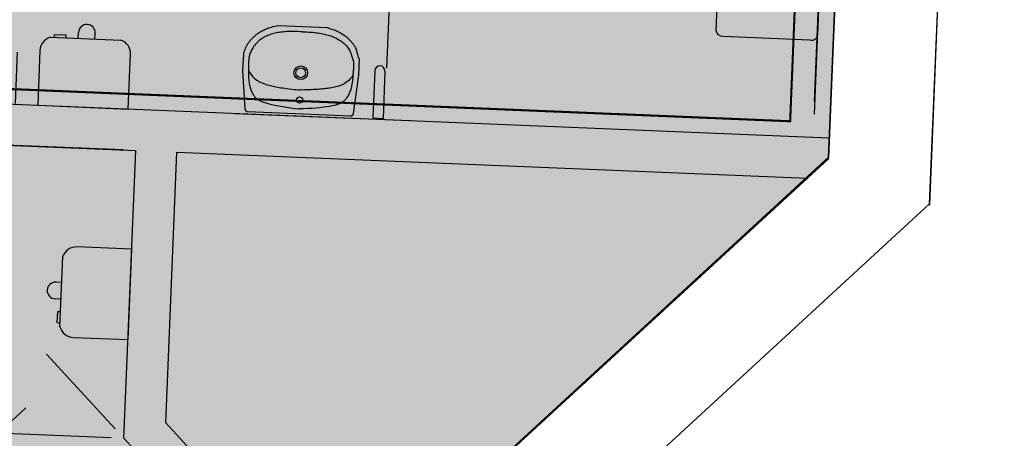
# Model space of a CAD drawing. Header units: millimetres. Extents: x 941089 to 2922714, y 799810 to 1997150.
# Tile 58 of 99: x 982750 to 985142, y 974364 to 975381. Entities that reach past the tile are written whole.
import ezdxf
from ezdxf.enums import TextEntityAlignment as Align

# ---------------------------------------------------------------- set-up
doc = ezdxf.new("R2010")
doc.units = ezdxf.units.MM
doc.header["$LTSCALE"] = 10
doc.header["$PDMODE"] = 3
doc.header["$PDSIZE"] = 5
doc.linetypes.add('DASHDOT', pattern=[1, 0.5, -0.25, 0, -0.25])
doc.linetypes.add('FO-00$0$OS MAP$0$SITE$0$PECK', pattern=[0.2, 0.1, -0.1])
doc.layers.get('DEFPOINTS').update_dxf_attribs({"color": 21})
for name, color, linetype in [('FO-00$0$25', 21, 'Continuous'), ('FO-00$0$AREA GROSS', 21, 'Continuous'), ('FO-00$0$DIM FIT OUT', 21, 'Continuous'), ('FO-00$0$FITTINGS-BATHROOM', 21, 'Continuous'), ('FO-00$0$PL-00$0$FITTINGS-BATHROOM', 21, 'Continuous'), ('FO-00$0$PL-00$0$FITTINGS-MECH', 21, 'Continuous'), ('FO-00$0$PL-00$1$WALL-INTERNAL', 4, 'Continuous'), ('FO-00$0$SYMBOL', 6, 'Continuous'), ('FO-00$0$WALL-INTERNAL', 4, 'Continuous'), ('FO-00$0$WALL-STUD-PARTITIONS', 2, 'Continuous'), ('L - PL-ext-00$0$WALL-INTERNAL', 4, 'Continuous'), ('L-PL-00$0$PL-00$1$WALL-INTERNAL', 4, 'Continuous'), ('L-PL-00$0$WALL-INTERNAL', 4, 'Continuous'), ('REVISION', 1, 'DASHDOT')]:
    doc.layers.add(name, color=color, linetype=linetype)
doc.styles.add('FO-00$0$Standard', font='romans.shx', dxfattribs={"width": 0.6})
doc.styles.add('FO-00$0$SYMBOLS', font='ROMANS.SHX')
doc.dimstyles.new('FO-00$0$ISO-25', dxfattribs={"dimscale": 50, "dimtxt": 3.5, "dimasz": 2.5, "dimexe": 1.25, "dimexo": 0.625, "dimtad": 1, "dimdec": 0, "dimtxsty": 'FO-00$0$Standard', "dimcen": 2.5, "dimclrd": 21, "dimclre": 21, "dimadec": 0, "dimazin": 0, "dimtfac": 1, "dimtdec": 0, "dimtmove": 0, "dimatfit": 3, "dimfxl": 0, "dimarcsym": 0})

# ---------------------------------------------------------------- blocks, each defined once
blk = doc.blocks.new('*D394')
at = {"layer": 'DEFPOINTS', "color": 0}
for p in [(982427.5, 975740.5, 0), (982414.7, 975440.8), (982749.6, 975426.9)]:
    blk.add_point(p, dxfattribs=at)
at = {"layer": 'FO-00$0$DIM FIT OUT', "color": 21, "lineweight": -2}
for p, q in [((982767.1, 975851.5), (982772.3, 975976.4)), ((982458.7, 975739.2), (982824.4, 975724.1)), ((982762, 975726.6), (982749.6, 975426.9)), ((982445.9, 975439.5), (982812, 975424.3)), ((982744.4, 975302), (982739.3, 975177.1))]:
    blk.add_line(p, q, dxfattribs=at)
at = {"layer": 'FO-00$0$DIM FIT OUT', "color": 21}
for points in [[(982746.3, 975852.4), (982787.9, 975850.7), (982762, 975726.6)], [(982723.6, 975302.9), (982765.2, 975301.2), (982749.6, 975426.9)]]:
    blk.add_solid(points, dxfattribs=at)
at = {"layer": 'FO-00$0$DIM FIT OUT', "color": 0, "insert": (982637.1, 975581.7), "char_height": 175, "attachment_point": 5, "rotation": 87.6337, "style": 'FO-00$0$Standard'}
blk.add_mtext('300', dxfattribs=at)
blk = doc.blocks.new('*D404')
at = {"layer": 'DEFPOINTS', "color": 0}
for p in [(982857.5, 974522.5), (983003.6, 974363.8, 0), (981753, 973212.3, 0)]:
    blk.add_point(p, dxfattribs=at)
at = {"layer": 'FO-00$0$DIM FIT OUT', "color": 21, "lineweight": -2}
for p, q in [((982982.4, 974386.8), (982815.2, 974568.4)), ((981698.8, 973455.6), (982765.5, 974437.8)), ((981731.8, 973235.3), (981564.5, 973417))]:
    blk.add_line(p, q, dxfattribs=at)
at = {"layer": 'FO-00$0$DIM FIT OUT', "color": 21}
for points in [[(982751.4, 974453.1), (982779.7, 974422.5), (982857.5, 974522.5)], [(981684.7, 973471), (981712.9, 973440.3), (981606.9, 973371)]]:
    blk.add_solid(points, dxfattribs=at)
at = {"layer": 'FO-00$0$DIM FIT OUT', "color": 0, "insert": (982151.7, 974034.1), "char_height": 175, "attachment_point": 5, "rotation": 42.636, "style": 'FO-00$0$Standard'}
blk.add_mtext('1700', dxfattribs=at)
blk = doc.blocks.new('*D405')
at = {"layer": 'DEFPOINTS', "color": 0}
for p in [(983580, 976780, 0), (983242.6, 975154.5, 0), (983636.3, 975138.2)]:
    blk.add_point(p, dxfattribs=at)
at = {"layer": 'FO-00$0$DIM FIT OUT', "color": 21, "lineweight": -2}
for p, q in [((983611.2, 976778.7), (983766.4, 976772.3)), ((983698.8, 976650), (983641.5, 975263.1)), ((983273.8, 975153.2), (983698.8, 975135.7))]:
    blk.add_line(p, q, dxfattribs=at)
at = {"layer": 'FO-00$0$DIM FIT OUT', "color": 21}
for points in [[(983678, 976650.8), (983719.6, 976649.1), (983704, 976774.9)], [(983620.7, 975264), (983662.3, 975262.3), (983636.3, 975138.2)]]:
    blk.add_solid(points, dxfattribs=at)
at = {"layer": 'FO-00$0$DIM FIT OUT', "color": 0, "insert": (983551.5, 975961.5), "char_height": 175, "attachment_point": 5, "rotation": 87.6337, "style": 'FO-00$0$Standard'}
blk.add_mtext('1638', dxfattribs=at)
blk = doc.blocks.new('*D406')
at = {"layer": 'DEFPOINTS', "color": 0}
for p in [(982684.3, 975077.5), (983032.4, 975063.1, 0), (983003.6, 974363.8, 0)]:
    blk.add_point(p, dxfattribs=at)
at = {"layer": 'FO-00$0$DIM FIT OUT', "color": 21, "lineweight": -2}
for p, q in [((983001.2, 975064.4), (982621.8, 975080)), ((982660.5, 974503.1), (982679.1, 974952.6)), ((982972.4, 974365.1), (982592.9, 974380.7))]:
    blk.add_line(p, q, dxfattribs=at)
at = {"layer": 'FO-00$0$DIM FIT OUT', "color": 21}
for points in [[(982658.3, 974953.4), (982699.9, 974951.7), (982684.3, 975077.5)], [(982639.7, 974503.9), (982681.4, 974502.2), (982655.4, 974378.2)]]:
    blk.add_solid(points, dxfattribs=at)
at = {"layer": 'FO-00$0$DIM FIT OUT', "color": 0, "insert": (982551.2, 974732.7), "char_height": 175, "attachment_point": 5, "rotation": 87.6337, "style": 'FO-00$0$Standard'}
blk.add_mtext('700', dxfattribs=at)
blk = doc.blocks.new('*D407')
at = {"layer": 'DEFPOINTS', "color": 0}
for p in [(982524.5, 975674.8), (982506.7, 975242.5, 0), (984679.7, 975151.5, 0)]:
    blk.add_point(p, dxfattribs=at)
at = {"layer": 'FO-00$0$DIM FIT OUT', "color": 21, "lineweight": -2}
for p, q in [((982508, 975273.8), (982527.1, 975737.3)), ((984572.8, 975590.2), (982649.4, 975669.7)), ((984681, 975182.7), (984700.2, 975647.5))]:
    blk.add_line(p, q, dxfattribs=at)
at = {"layer": 'FO-00$0$DIM FIT OUT', "color": 21}
for points in [[(982648.6, 975648.9), (982650.3, 975690.5), (982524.5, 975674.8)], [(984571.9, 975569.4), (984573.6, 975611), (984697.7, 975585)]]:
    blk.add_solid(points, dxfattribs=at)
at = {"layer": 'FO-00$0$DIM FIT OUT', "color": 0, "insert": (983606.2, 975511.3), "char_height": 175, "attachment_point": 5, "rotation": 177.6337, "style": 'FO-00$0$Standard'}
blk.add_mtext('2175', dxfattribs=at)
blk = doc.blocks.new('FO-00$0$A1189DA')
at = {"color": 0}
blk.add_lwpolyline([(110.04576, -133.252058), (110.04576, 0.081276), (-109.95424, 0.081276), (-109.95424, -133.252058, 0.32737), (-85.509795, -166.585391, 0.153846)], format="xyb", dxfattribs=at)
for points in [[(85.601316, -166.585391), (-85.509795, -166.585391)], [(-22.289854, -166.585391), (-22.289854, -180.840134)], [(18.367509, -166.585391), (18.367509, -180.840134)], [(76.624231, -166.585391), (76.624231, -173.504056), (48.54196, -173.504056), (48.54196, -166.585391)]]:
    blk.add_lwpolyline(points, dxfattribs=at)
for centre, radius, start, end in [((75.096265, -133.252058), 34.949495, 287.492325, 0), ((-1.961173, -180.840061), 20.328682, 180, 359.999793)]:
    blk.add_arc(centre, radius, start, end, dxfattribs=at)
blk = doc.blocks.new('FO-00$0$sym5')
for p, q in [((0, 15), (-10, 15)), ((-10, 15), (0, 12)), ((0, 15), (0, 0))]:
    blk.add_line(p, q)
at = {"linetype": 'Continuous', "style": 'FO-00$0$SYMBOLS', "flags": 1}
blk.add_attdef('DT-RV0', (-3.89, 13.897), '', height=0.5, dxfattribs=at)
at = {"color": 2, "style": 'FO-00$0$Standard', "width": 0.65}
blk.add_attdef('SYM5', text='', height=2.5, rotation=90, dxfattribs=at).set_placement((3.09, 7.372), align=Align.MIDDLE)
at = {"color": 7, "style": 'FO-00$0$Standard', "width": 0.65}
blk.add_attdef('SYM5', text='', height=4.51, dxfattribs=at).set_placement((-6.223, 6.602), align=Align.MIDDLE)
blk = doc.blocks.new('L-PL-00')
at = {"layer": 'L-PL-00$0$PL-00$1$WALL-INTERNAL'}
for p, q in [((984960.6, 974930.2, 0), (985050.2, 977112.2)), ((984715, 975043.9, 0), (984724.4, 975273.5, 0))]:
    blk.add_line(p, q, dxfattribs=at)
at = {"layer": 'L-PL-00$0$WALL-INTERNAL'}
for p, q in [((984960.3, 974933.3, 0), (985050.2, 977115.3)), ((984960.6, 974930.2, 0), (985050.2, 977112.2)), ((984960.6, 974930.2, 0), (985050.2, 977112.2)), ((984714.7, 975047.1, 0), (984724.1, 975273.5, 0)), ((984715, 975043.9, 0), (984724.4, 975273.5, 0)), ((984715, 975043.9, 0), (984724.4, 975273.5, 0)), ((981578.6, 972159.6, 0), (984714.7, 975047.1, 0)), ((981671.7, 971905.6, 0), (984960.3, 974933.3, 0))]:
    blk.add_line(p, q, dxfattribs=at)
blk = doc.blocks.new('L - PL-ext-00')
at = {"layer": 'L - PL-ext-00$0$WALL-INTERNAL'}
for p, q in [((984714.7, 975047.1, 0), (984800.4, 977125.6)), ((984960.3, 974933.3, 0), (985050.2, 977115.3)), ((981578.6, 972159.6, 0), (984714.7, 975047.1, 0)), ((981671.7, 971905.6, 0), (984960.3, 974933.3, 0))]:
    blk.add_line(p, q, dxfattribs=at)
blk = doc.blocks.new('FO-00')
at = {"layer": 'FO-00$0$25'}
blk.add_hatch(color=254, dxfattribs=at).paths.add_polyline_path([(962106.9, 976297.2), (962063.7, 975252.9), (956064.8, 975500.9), (956819.2, 993755.4), (957034, 993746.5), (957074.1, 994715.7), (957029.1, 994717.6), (957254.7, 1000176.3), (961815.3, 999987.8), (961813.4, 999942.9), (962465.1, 999916), (962451.1, 999578.5), (962850.8, 999561.9), (962867.3, 999961.6), (962785.1, 999965), (962791.5, 1000117.6), (969658.5, 999833.8), (969650.2, 999634), (973094.2, 999491.9), (973087, 999317.8), (974330.1, 999266.5), (974344.7, 999639.8), (980603.5, 999381.4), (980588, 999007.9), (981801.1, 998957.8), (981787.3, 998623.7), (982186.9, 998607.2), (982215.9, 999304.8), (988737.4, 999035.2), (988737.4, 999035.2), (988964.3, 999024.2), (988817.7, 995529), (988645, 991316.4), (994995.8, 991065.9), (995186.1, 991058), (994995.8, 991065.9), (994970.9, 990466.4), (995161.3, 990458.5), (994864, 983264.6), (994673.8, 983272.5), (994648.9, 982673), (994839.2, 982665.1), (994537.8, 975370.1), (994353, 975377.8), (994336.4, 974978.1), (994521.2, 974970.4), (994466.7, 973651.6), (994631.5, 973645.2), (994522.9, 970907.8), (989272.4, 971124.4), (989710.8, 981776), (985249.6, 981960.4), (985342.2, 984209.1), (981645.3, 984361.3), (981527.5, 981498.7), (981439.7, 979366.4), (981353.4, 977267.7), (984800.4, 977125.6), (984714.7, 975047.1), (981578.6, 972159.6), (969604.9, 972654.5), (969742.4, 975981.5)])
at = {"layer": 'FO-00$0$AREA GROSS', "color": 3}
blk.add_lwpolyline([(985342.2, 984209.1), (981645.3, 984361.3), (981527.5, 981498.7), (981439.7, 979366.4), (981353.4, 977267.7), (984800.4, 977125.6), (984714.6, 975045.1), (981578.6, 972159.6), (969604.9, 972654.5), (969742.4, 975981.5), (962106.9, 976297.2)], dxfattribs=at)
at = {"layer": 'FO-00$0$DIM FIT OUT'}
for p, q in [((983132.3, 975059, 0), (984663.9, 974995.9)), ((984714, 975041.9, 0), (982442.6, 972956, 0))]:
    blk.add_line(p, q, dxfattribs=at)
at = {"layer": 'FO-00$0$PL-00$0$FITTINGS-BATHROOM', "color": 21}
for p, q in [((983352.3, 975359.6, 0), (983350.5, 975358.8, 0)), ((983354.5, 975360.3, 0), (983352.3, 975359.6, 0)), ((983357.2, 975361.2, 0), (983354.5, 975360.3, 0)), ((983360.7, 975362.2, 0), (983357.2, 975361.2, 0)), ((983365.1, 975363.3, 0), (983360.7, 975362.2, 0)), ((983370.4, 975364.5, 0), (983365.1, 975363.3, 0)), ((983376.9, 975365.9, 0), (983370.4, 975364.5, 0)), ((983498, 975360.9, 0), (983376.9, 975365.9, 0)), ((983504.4, 975359, 0), (983498, 975360.9, 0)), ((983315.2, 975335.7, 0), (983314.1, 975334.7, 0)), ((983316.2, 975336.7, 0), (983315.2, 975335.7, 0)), ((983317.2, 975337.6, 0), (983316.2, 975336.7, 0)), ((983318.2, 975338.6, 0), (983317.2, 975337.6, 0)), ((983319.2, 975339.5, 0), (983318.2, 975338.6, 0)), ((983320.2, 975340.4, 0), (983319.2, 975339.5, 0)), ((983321.1, 975341.3, 0), (983320.2, 975340.4, 0)), ((983322.1, 975342.1, 0), (983321.1, 975341.3, 0)), ((983323.1, 975343, 0), (983322.1, 975342.1, 0)), ((983324, 975343.8, 0), (983323.1, 975343, 0)), ((983324.9, 975344.6, 0), (983324, 975343.8, 0)), ((983325.9, 975345.3, 0), (983324.9, 975344.6, 0)), ((983326.8, 975346, 0), (983325.9, 975345.3, 0)), ((983327.7, 975346.7, 0), (983326.8, 975346, 0)), ((983328.6, 975347.3, 0), (983327.7, 975346.7, 0)), ((983329.5, 975347.9, 0), (983328.6, 975347.3, 0)), ((983330.3, 975348.4, 0), (983329.5, 975347.9, 0)), ((983331.2, 975349, 0), (983330.3, 975348.4, 0)), ((983332, 975349.4, 0), (983331.2, 975349, 0)), ((983332.9, 975349.9, 0), (983332, 975349.4, 0)), ((983333.7, 975350.4, 0), (983332.9, 975349.9, 0)), ((983334.5, 975350.8, 0), (983333.7, 975350.4, 0)), ((983335.3, 975351.3, 0), (983334.5, 975350.8, 0)), ((983336, 975351.7, 0), (983335.3, 975351.3, 0)), ((983336.8, 975352.2, 0), (983336, 975351.7, 0)), ((983339.2, 975335.5, 0), (983336.7, 975333.8, 0)), ((983337.6, 975352.6, 0), (983336.8, 975352.2, 0)), ((983338.4, 975353.1, 0), (983337.6, 975352.6, 0)), ((983339.3, 975353.5, 0), (983338.4, 975353.1, 0)), ((983341.7, 975337, 0), (983339.2, 975335.5, 0)), ((983340.1, 975354, 0), (983339.3, 975353.5, 0)), ((983341, 975354.4, 0), (983340.1, 975354, 0)), ((983341.9, 975354.9, 0), (983341, 975354.4, 0)), ((983344.2, 975338.5, 0), (983341.7, 975337, 0)), ((983342.9, 975355.4, 0), (983341.9, 975354.9, 0)), ((983344, 975355.9, 0), (983342.9, 975355.4, 0)), ((983345.1, 975356.4, 0), (983344, 975355.9, 0)), ((983346.9, 975339.8, 0), (983344.2, 975338.5, 0)), ((983346.3, 975357, 0), (983345.1, 975356.4, 0)), ((983347.6, 975357.5, 0), (983346.3, 975357, 0)), ((983349.6, 975341.1, 0), (983346.9, 975339.8, 0)), ((983349, 975358.2, 0), (983347.6, 975357.5, 0)), ((983350.5, 975358.8, 0), (983349, 975358.2, 0)), ((983352.3, 975342.3, 0), (983349.6, 975341.1, 0)), ((983355.2, 975343.5, 0), (983352.3, 975342.3, 0)), ((983358.1, 975344.6, 0), (983355.2, 975343.5, 0)), ((983361.2, 975345.6, 0), (983358.1, 975344.6, 0)), ((983364.2, 975346.5, 0), (983361.2, 975345.6, 0)), ((983367.4, 975347.4, 0), (983364.2, 975346.5, 0)), ((983370.6, 975348.2, 0), (983367.4, 975347.4, 0)), ((983373.8, 975348.9, 0), (983370.6, 975348.2, 0)), ((983377.2, 975349.5, 0), (983373.8, 975348.9, 0)), ((983380.6, 975350.1, 0), (983377.2, 975349.5, 0)), ((983384.1, 975350.6, 0), (983380.6, 975350.1, 0)), ((983387.7, 975351, 0), (983384.1, 975350.6, 0)), ((983391.4, 975351.4, 0), (983387.7, 975351, 0)), ((983395.2, 975351.7, 0), (983391.4, 975351.4, 0)), ((983399.2, 975351.9, 0), (983395.2, 975351.7, 0)), ((983403.2, 975352.1, 0), (983399.2, 975351.9, 0)), ((983407.4, 975352.3, 0), (983403.2, 975352.1, 0)), ((983411.8, 975352.4, 0), (983407.4, 975352.3, 0)), ((983416.4, 975352.3, 0), (983411.8, 975352.4, 0)), ((983421.2, 975352.3, 0), (983416.4, 975352.3, 0)), ((983426.2, 975352.1, 0), (983421.2, 975352.3, 0)), ((983431.4, 975351.8, 0), (983426.2, 975352.1, 0)), ((983437, 975351.4, 0), (983431.4, 975351.8, 0)), ((983437, 975351.4, 0), (983442.5, 975351.3, 0)), ((983442.5, 975351.3, 0), (983447.7, 975351.2, 0)), ((983447.7, 975351.2, 0), (983452.7, 975351, 0)), ((983452.7, 975351, 0), (983457.5, 975350.6, 0)), ((983457.5, 975350.6, 0), (983462.1, 975350.3, 0)), ((983462.1, 975350.3, 0), (983466.4, 975349.8, 0)), ((983466.4, 975349.8, 0), (983470.6, 975349.4, 0)), ((983470.6, 975349.4, 0), (983474.7, 975348.8, 0)), ((983474.7, 975348.8, 0), (983478.6, 975348.2, 0)), ((983478.6, 975348.2, 0), (983482.3, 975347.6, 0)), ((983482.3, 975347.6, 0), (983486, 975346.9, 0)), ((983486, 975346.9, 0), (983489.6, 975346.2, 0)), ((983489.6, 975346.2, 0), (983493, 975345.4, 0)), ((983493, 975345.4, 0), (983496.4, 975344.6, 0)), ((983496.4, 975344.6, 0), (983499.6, 975343.7, 0)), ((983499.6, 975343.7, 0), (983502.8, 975342.7, 0)), ((983502.8, 975342.7, 0), (983506, 975341.6, 0)), ((983509.6, 975357.3, 0), (983504.4, 975359, 0)), ((983506, 975341.6, 0), (983509, 975340.5, 0)), ((983509, 975340.5, 0), (983512, 975339.3, 0)), ((983513.8, 975355.9, 0), (983509.6, 975357.3, 0)), ((983512, 975339.3, 0), (983514.9, 975338.1, 0)), ((983517.2, 975354.6, 0), (983513.8, 975355.9, 0)), ((983514.9, 975338.1, 0), (983517.8, 975336.8, 0)), ((983519.9, 975353.5, 0), (983517.2, 975354.6, 0)), ((983517.8, 975336.8, 0), (983520.5, 975335.4, 0)), ((983522, 975352.5, 0), (983519.9, 975353.5, 0)), ((983520.5, 975335.4, 0), (983523.2, 975333.9, 0)), ((983523.7, 975351.7, 0), (983522, 975352.5, 0)), ((983525.2, 975350.9, 0), (983523.7, 975351.7, 0)), ((983526.5, 975350.1, 0), (983525.2, 975350.9, 0)), ((983527.8, 975349.4, 0), (983526.5, 975350.1, 0)), ((983528.9, 975348.8, 0), (983527.8, 975349.4, 0)), ((983530, 975348.2, 0), (983528.9, 975348.8, 0)), ((983531, 975347.6, 0), (983530, 975348.2, 0)), ((983531.9, 975347, 0), (983531, 975347.6, 0)), ((983532.8, 975346.5, 0), (983531.9, 975347, 0)), ((983533.7, 975345.9, 0), (983532.8, 975346.5, 0)), ((983534.5, 975345.4, 0), (983533.7, 975345.9, 0)), ((983535.3, 975344.9, 0), (983534.5, 975345.4, 0)), ((983536, 975344.4, 0), (983535.3, 975344.9, 0)), ((983536.8, 975343.9, 0), (983536, 975344.4, 0)), ((983537.5, 975343.4, 0), (983536.8, 975343.9, 0)), ((983538.3, 975342.9, 0), (983537.5, 975343.4, 0)), ((983539, 975342.4, 0), (983538.3, 975342.9, 0)), ((983539.8, 975341.9, 0), (983539, 975342.4, 0)), ((983540.6, 975341.3, 0), (983539.8, 975341.9, 0)), ((983541.3, 975340.8, 0), (983540.6, 975341.3, 0)), ((983542.1, 975340.2, 0), (983541.3, 975340.8, 0)), ((983543, 975339.6, 0), (983542.1, 975340.2, 0)), ((983543.8, 975339, 0), (983543, 975339.6, 0)), ((983544.6, 975338.4, 0), (983543.8, 975339, 0)), ((983545.4, 975337.7, 0), (983544.6, 975338.4, 0)), ((983546.3, 975337, 0), (983545.4, 975337.7, 0)), ((983547.2, 975336.2, 0), (983546.3, 975337, 0)), ((983548, 975335.4, 0), (983547.2, 975336.2, 0)), ((983548.9, 975334.5, 0), (983548, 975335.4, 0)), ((983298.4, 975311.9, 0), (983297.7, 975310.2, 0)), ((983299.1, 975313.4, 0), (983298.4, 975311.9, 0)), ((983299.7, 975314.8, 0), (983299.1, 975313.4, 0)), ((983300.3, 975316.1, 0), (983299.7, 975314.8, 0)), ((983300.9, 975317.3, 0), (983300.3, 975316.1, 0)), ((983301.6, 975318.5, 0), (983300.9, 975317.3, 0)), ((983302.3, 975319.7, 0), (983301.6, 975318.5, 0)), ((983303.1, 975321, 0), (983302.3, 975319.7, 0)), ((983303.9, 975322.2, 0), (983303.1, 975321, 0)), ((983304.8, 975323.5, 0), (983303.9, 975322.2, 0)), ((983305.8, 975324.9, 0), (983304.8, 975323.5, 0)), ((983306.8, 975326.2, 0), (983305.8, 975324.9, 0)), ((983307.8, 975327.5, 0), (983306.8, 975326.2, 0)), ((983308.9, 975328.9, 0), (983307.8, 975327.5, 0)), ((983309.9, 975330.1, 0), (983308.9, 975328.9, 0)), ((983311, 975331.4, 0), (983309.9, 975330.1, 0)), ((983312.1, 975332.5, 0), (983311, 975331.4, 0)), ((983313.1, 975333.6, 0), (983312.1, 975332.5, 0)), ((983314.1, 975334.7, 0), (983313.1, 975333.6, 0)), ((983317.3, 975313.8, 0), (983315.6, 975311.1, 0)), ((983319.2, 975316.4, 0), (983317.3, 975313.8, 0)), ((983321.1, 975319, 0), (983319.2, 975316.4, 0)), ((983323.2, 975321.5, 0), (983321.1, 975319, 0)), ((983325.3, 975323.9, 0), (983323.2, 975321.5, 0)), ((983327.5, 975326.1, 0), (983325.3, 975323.9, 0)), ((983329.8, 975328.3, 0), (983327.5, 975326.1, 0)), ((983332, 975330.3, 0), (983329.8, 975328.3, 0)), ((983334.4, 975332.1, 0), (983332, 975330.3, 0)), ((983336.7, 975333.8, 0), (983334.4, 975332.1, 0)), ((983523.2, 975333.9, 0), (983525.8, 975332.4, 0)), ((983525.8, 975332.4, 0), (983528.3, 975330.8, 0)), ((983528.3, 975330.8, 0), (983530.7, 975329.2, 0)), ((983530.7, 975329.2, 0), (983533.1, 975327.5, 0)), ((983533.1, 975327.5, 0), (983535.4, 975325.6, 0)), ((983535.4, 975325.6, 0), (983537.6, 975323.7, 0)), ((983537.6, 975323.7, 0), (983539.8, 975321.7, 0)), ((983539.8, 975321.7, 0), (983541.9, 975319.5, 0)), ((983541.9, 975319.5, 0), (983543.9, 975317.2, 0)), ((983543.9, 975317.2, 0), (983545.9, 975314.7, 0)), ((983545.9, 975314.7, 0), (983547.8, 975312.2, 0)), ((983547.8, 975312.2, 0), (983549.7, 975309.5, 0)), ((983549.8, 975333.6, 0), (983548.9, 975334.5, 0)), ((983550.6, 975332.7, 0), (983549.8, 975333.6, 0)), ((983551.5, 975331.7, 0), (983550.6, 975332.7, 0)), ((983552.4, 975330.8, 0), (983551.5, 975331.7, 0)), ((983553.3, 975329.8, 0), (983552.4, 975330.8, 0)), ((983554.2, 975328.8, 0), (983553.3, 975329.8, 0)), ((983555.2, 975327.8, 0), (983554.2, 975328.8, 0)), ((983556.1, 975326.8, 0), (983555.2, 975327.8, 0)), ((983557, 975325.7, 0), (983556.1, 975326.8, 0)), ((983558, 975324.6, 0), (983557, 975325.7, 0)), ((983558.9, 975323.5, 0), (983558, 975324.6, 0)), ((983559.9, 975322.3, 0), (983558.9, 975323.5, 0)), ((983560.8, 975321, 0), (983559.9, 975322.3, 0)), ((983561.8, 975319.7, 0), (983560.8, 975321, 0)), ((983562.7, 975318.3, 0), (983561.8, 975319.7, 0)), ((983563.7, 975317, 0), (983562.7, 975318.3, 0)), ((983564.6, 975315.5, 0), (983563.7, 975317, 0)), ((983565.5, 975314.1, 0), (983564.6, 975315.5, 0)), ((983566.3, 975312.7, 0), (983565.5, 975314.1, 0)), ((983567.1, 975311.3, 0), (983566.3, 975312.7, 0)), ((983567, 975310.3, 0), (983566.4, 975311.5, 0)), ((983567.9, 975310, 0), (983567.1, 975311.3, 0)), ((983293.5, 975297.4, 0), (983291.8, 975257.9, 0)), ((983295, 975303.3, 0), (983294.6, 975302.5, 0)), ((983296.1, 975306.1, 0), (983295, 975303.3, 0)), ((983297, 975308.3, 0), (983296.1, 975306.1, 0)), ((983297.7, 975310.2, 0), (983297, 975308.3, 0)), ((983307.1, 975287.4, 0), (983306.8, 975284.7, 0)), ((983307.5, 975290, 0), (983307.1, 975287.4, 0)), ((983308, 975292.7, 0), (983307.5, 975290, 0)), ((983308.6, 975295.3, 0), (983308, 975292.7, 0)), ((983309.4, 975297.9, 0), (983308.6, 975295.3, 0)), ((983310.3, 975300.5, 0), (983309.4, 975297.9, 0)), ((983311.3, 975303.1, 0), (983310.3, 975300.5, 0)), ((983312.6, 975305.8, 0), (983311.3, 975303.1, 0)), ((983314, 975308.4, 0), (983312.6, 975305.8, 0)), ((983315.6, 975311.1, 0), (983314, 975308.4, 0)), ((983548.8, 975310.9, 0), (983550.4, 975308.1, 0)), ((983549.7, 975309.5, 0), (983551.5, 975306.8, 0)), ((983550.4, 975308.1, 0), (983551.9, 975305.3, 0)), ((983551.9, 975305.3, 0), (983553.3, 975302.5, 0)), ((983553.3, 975302.5, 0), (983554.5, 975299.7, 0)), ((983554.5, 975299.7, 0), (983555.5, 975297, 0)), ((983555.5, 975297, 0), (983556.3, 975294.3, 0)), ((983556.3, 975294.3, 0), (983557, 975291.6, 0)), ((983557, 975291.6, 0), (983557.5, 975288.9, 0)), ((983557.5, 975288.9, 0), (983560.9, 975279.6, 0)), ((983567.5, 975309, 0), (983567, 975310.3, 0)), ((983568, 975307.6, 0), (983567.5, 975309, 0)), ((983568.5, 975308.7, 0), (983567.9, 975310, 0)), ((983568.5, 975306.2, 0), (983568, 975307.6, 0)), ((983569.1, 975307.5, 0), (983568.5, 975308.7, 0)), ((983569.1, 975304.6, 0), (983568.5, 975306.2, 0)), ((983569.6, 975302.9, 0), (983569.1, 975304.6, 0)), ((983570.2, 975301, 0), (983569.6, 975302.9, 0)), ((983570.9, 975298.7, 0), (983570.2, 975301, 0)), ((983571.8, 975295.8, 0), (983570.9, 975298.7, 0)), ((983572.1, 975294.9, 0), (983571.8, 975295.8, 0)), ((983572.8, 975289.8, 0), (983573.1, 975287.1, 0)), ((983306.1, 975264.9, 0), (983306, 975261.9, 0)), ((983306.2, 975273.6, 0), (983306.1, 975270.7, 0)), ((983306.1, 975270.7, 0), (983306.1, 975267.8, 0)), ((983306.1, 975267.8, 0), (983306.1, 975264.9, 0)), ((983306.3, 975276.4, 0), (983306.2, 975273.6, 0)), ((983306.4, 975279.2, 0), (983306.3, 975276.4, 0)), ((983306.6, 975282, 0), (983306.4, 975279.2, 0)), ((983306.8, 975284.7, 0), (983306.6, 975282, 0)), ((983560.9, 975279.6, 0), (983561, 975276.9, 0)), ((983561, 975265.9, 0), (983560.9, 975263, 0)), ((983561, 975276.9, 0), (983561.1, 975274.2, 0)), ((983561.1, 975268.7, 0), (983561, 975265.9, 0)), ((983561.1, 975274.2, 0), (983561.2, 975271.5, 0)), ((983561.2, 975271.5, 0), (983561.1, 975268.7, 0)), ((983573.8, 975246.2, 0), (983575.5, 975285.7, 0)), ((983291.8, 975257.9, 0), (983297.1, 975164.4, 0)), ((983306, 975261.9, 0), (983306, 975258.9, 0)), ((983306, 975258.9, 0), (983306, 975255.9, 0)), ((983306, 975255.9, 0), (983306, 975252.9, 0)), ((983306, 975252.9, 0), (983306, 975249.8, 0)), ((983306, 975249.8, 0), (983306, 975246.8, 0)), ((983306, 975246.8, 0), (983306.1, 975243.7, 0)), ((983306.1, 975243.7, 0), (983306.2, 975240.6, 0)), ((983306.2, 975240.6, 0), (983306.4, 975237.5, 0)), ((983306.4, 975256.3, 0), (983309.9, 975250.9, 0)), ((983309.9, 975250.9, 0), (983313.3, 975246.3, 0)), ((983313.3, 975246.3, 0), (983316.6, 975242.4, 0)), ((983316.6, 975242.4, 0), (983319.8, 975239.1, 0)), ((983555.9, 975240.7, 0), (983552.1, 975236.4, 0)), ((983559.9, 975245.8, 0), (983555.9, 975240.7, 0)), ((983559.3, 975242.4, 0), (983559.1, 975239.4, 0)), ((983559.6, 975245.4, 0), (983559.3, 975242.4, 0)), ((983559.8, 975248.4, 0), (983559.6, 975245.4, 0)), ((983560, 975251.4, 0), (983559.8, 975248.4, 0)), ((983560.2, 975254.4, 0), (983560, 975251.4, 0)), ((983560.5, 975257.3, 0), (983560.2, 975254.4, 0)), ((983560.7, 975260.2, 0), (983560.5, 975257.3, 0)), ((983560.9, 975263, 0), (983560.7, 975260.2, 0)), ((983560.9, 975153.4, 0), (983573.8, 975246.2, 0)), ((983612.5, 975257.1), (983607.9, 975142.2)), ((983637.5, 975256.2), (983632.9, 975141.2)), ((983306.4, 975237.5, 0), (983306.7, 975234.4, 0)), ((983306.7, 975234.4, 0), (983307, 975231.3, 0)), ((983307, 975231.3, 0), (983307.5, 975228.2, 0)), ((983307.5, 975228.2, 0), (983307.9, 975225.1, 0)), ((983307.9, 975225.1, 0), (983308.5, 975222.1, 0)), ((983308.5, 975222.1, 0), (983309.2, 975219.1, 0)), ((983309.2, 975219.1, 0), (983309.9, 975216.3, 0)), ((983309.9, 975216.3, 0), (983310.8, 975213.5, 0)), ((983319.8, 975239.1, 0), (983322.9, 975236.4, 0)), ((983322.9, 975236.4, 0), (983326, 975234.1, 0)), ((983326, 975234.1, 0), (983329.1, 975232.1, 0)), ((983329.1, 975232.1, 0), (983332.3, 975230.4, 0)), ((983332.3, 975230.4, 0), (983335.5, 975228.8, 0)), ((983335.5, 975228.8, 0), (983338.8, 975227.4, 0)), ((983338.8, 975227.4, 0), (983342.1, 975226.1, 0)), ((983342.1, 975226.1, 0), (983345.5, 975224.9, 0)), ((983345.5, 975224.9, 0), (983348.9, 975223.8, 0)), ((983348.9, 975223.8, 0), (983352.2, 975222.8, 0)), ((983352.2, 975222.8, 0), (983355.6, 975221.9, 0)), ((983355.6, 975221.9, 0), (983359, 975221, 0)), ((983359, 975221, 0), (983362.3, 975220.2, 0)), ((983362.3, 975220.2, 0), (983365.7, 975219.4, 0)), ((983365.7, 975219.4, 0), (983369.1, 975218.7, 0)), ((983369.1, 975218.7, 0), (983372.7, 975218, 0)), ((983372.7, 975218, 0), (983376.4, 975217.2, 0)), ((983376.4, 975217.2, 0), (983380.3, 975216.5, 0)), ((983380.3, 975216.5, 0), (983384.6, 975215.8, 0)), ((983384.6, 975215.8, 0), (983389.2, 975215.1, 0)), ((983507.9, 975215.6, 0), (983504.5, 975215, 0)), ((983511.4, 975216.3, 0), (983507.9, 975215.6, 0)), ((983514.9, 975217, 0), (983511.4, 975216.3, 0)), ((983518.3, 975217.8, 0), (983514.9, 975217, 0)), ((983521.8, 975218.7, 0), (983518.3, 975217.8, 0)), ((983525.2, 975219.7, 0), (983521.8, 975218.7, 0)), ((983528.6, 975220.8, 0), (983525.2, 975219.7, 0)), ((983531.9, 975222.1, 0), (983528.6, 975220.8, 0)), ((983535.2, 975223.6, 0), (983531.9, 975222.1, 0)), ((983538.5, 975225.3, 0), (983535.2, 975223.6, 0)), ((983541.8, 975227.3, 0), (983538.5, 975225.3, 0)), ((983545.1, 975229.8, 0), (983541.8, 975227.3, 0)), ((983548.5, 975232.8, 0), (983545.1, 975229.8, 0)), ((983552.1, 975236.4, 0), (983548.5, 975232.8, 0)), ((983555.8, 975217.9, 0), (983555.1, 975214.9, 0)), ((983556.5, 975220.9, 0), (983555.8, 975217.9, 0)), ((983557.1, 975224, 0), (983556.5, 975220.9, 0)), ((983557.6, 975227.1, 0), (983557.1, 975224, 0)), ((983558.1, 975230.2, 0), (983557.6, 975227.1, 0)), ((983558.5, 975233.2, 0), (983558.1, 975230.2, 0)), ((983558.8, 975236.3, 0), (983558.5, 975233.2, 0)), ((983559.1, 975239.4, 0), (983558.8, 975236.3, 0)), ((983310.8, 975213.5, 0), (983311.7, 975210.8, 0)), ((983311.7, 975210.8, 0), (983312.6, 975208.3, 0)), ((983312.6, 975208.3, 0), (983313.7, 975205.9, 0)), ((983313.7, 975205.9, 0), (983314.8, 975203.6, 0)), ((983314.8, 975203.6, 0), (983315.9, 975201.4, 0)), ((983315.9, 975201.4, 0), (983317, 975199.4, 0)), ((983317, 975199.4, 0), (983318.2, 975197.6, 0)), ((983318.2, 975197.6, 0), (983319.4, 975195.9, 0)), ((983319.4, 975195.9, 0), (983320.5, 975194.3, 0)), ((983320.5, 975194.3, 0), (983321.6, 975192.9, 0)), ((983321.6, 975192.9, 0), (983322.8, 975191.7, 0)), ((983322.8, 975191.7, 0), (983324.1, 975190.4, 0)), ((983389.2, 975215.1, 0), (983394.1, 975214.4, 0)), ((983394.1, 975214.4, 0), (983399.4, 975213.6, 0)), ((983399.4, 975213.6, 0), (983404.9, 975212.9, 0)), ((983404.9, 975212.9, 0), (983410.4, 975212.2, 0)), ((983410.4, 975212.2, 0), (983415.9, 975211.6, 0)), ((983415.9, 975211.6, 0), (983421.3, 975211, 0)), ((983421.3, 975211, 0), (983426.5, 975210.5, 0)), ((983426.5, 975210.5, 0), (983431.4, 975210.2, 0)), ((983436.3, 975210.1, 0), (983431.4, 975210.2, 0)), ((983441.6, 975210.2, 0), (983436.3, 975210.1, 0)), ((983447, 975210.3, 0), (983441.6, 975210.2, 0)), ((983452.6, 975210.5, 0), (983447, 975210.3, 0)), ((983458.1, 975210.7, 0), (983452.6, 975210.5, 0)), ((983463.6, 975211, 0), (983458.1, 975210.7, 0)), ((983468.9, 975211.3, 0), (983463.6, 975211, 0)), ((983473.9, 975211.6, 0), (983468.9, 975211.3, 0)), ((983478.6, 975211.9, 0), (983473.9, 975211.6, 0)), ((983482.9, 975212.3, 0), (983478.6, 975211.9, 0)), ((983486.9, 975212.7, 0), (983482.9, 975212.3, 0)), ((983490.7, 975213.1, 0), (983486.9, 975212.7, 0)), ((983494.2, 975213.5, 0), (983490.7, 975213.1, 0)), ((983497.7, 975214, 0), (983494.2, 975213.5, 0)), ((983501.1, 975214.5, 0), (983497.7, 975214, 0)), ((983504.5, 975215, 0), (983501.1, 975214.5, 0)), ((983545.2, 975192, 0), (983543.9, 975190.1, 0)), ((983546.5, 975194, 0), (983545.2, 975192, 0)), ((983547.8, 975196.2, 0), (983546.5, 975194, 0)), ((983549, 975198.5, 0), (983547.8, 975196.2, 0)), ((983550.2, 975201, 0), (983549, 975198.5, 0)), ((983551.3, 975203.5, 0), (983550.2, 975201, 0)), ((983552.4, 975206.2, 0), (983551.3, 975203.5, 0)), ((983553.4, 975209, 0), (983552.4, 975206.2, 0)), ((983554.3, 975211.9, 0), (983553.4, 975209, 0)), ((983555.1, 975214.9, 0), (983554.3, 975211.9, 0)), ((983324.1, 975190.4, 0), (983325.5, 975189.3, 0)), ((983325.5, 975189.3, 0), (983327, 975188.2, 0)), ((983327, 975188.2, 0), (983328.7, 975187.1, 0)), ((983328.7, 975187.1, 0), (983330.5, 975185.9, 0)), ((983330.5, 975185.9, 0), (983332.7, 975184.7, 0)), ((983332.7, 975184.7, 0), (983335.1, 975183.5, 0)), ((983335.1, 975183.5, 0), (983338, 975182.2, 0)), ((983338, 975182.2, 0), (983341.4, 975180.8, 0)), ((983341.4, 975180.8, 0), (983345.5, 975179.4, 0)), ((983345.5, 975179.4, 0), (983350.4, 975177.9, 0)), ((983350.4, 975177.9, 0), (983356.1, 975176.4, 0)), ((983356.1, 975176.4, 0), (983362.8, 975174.8, 0)), ((983362.8, 975174.8, 0), (983370.6, 975173.1, 0)), ((983370.6, 975173.1, 0), (983379.2, 975171.4, 0)), ((983379.2, 975171.4, 0), (983388.4, 975169.7, 0)), ((983388.4, 975169.7, 0), (983398.1, 975168.2, 0)), ((983398.1, 975168.2, 0), (983408, 975166.8, 0)), ((983488.4, 975168.2, 0), (983479.6, 975167.2, 0)), ((983496.2, 975169.3, 0), (983488.4, 975168.2, 0)), ((983503.1, 975170.3, 0), (983496.2, 975169.3, 0)), ((983508.9, 975171.4, 0), (983503.1, 975170.3, 0)), ((983513.9, 975172.5, 0), (983508.9, 975171.4, 0)), ((983518.1, 975173.5, 0), (983513.9, 975172.5, 0)), ((983521.6, 975174.6, 0), (983518.1, 975173.5, 0)), ((983524.6, 975175.7, 0), (983521.6, 975174.6, 0)), ((983527.1, 975176.7, 0), (983524.6, 975175.7, 0)), ((983529.3, 975177.7, 0), (983527.1, 975176.7, 0)), ((983531.3, 975178.7, 0), (983529.3, 975177.7, 0)), ((983533, 975179.7, 0), (983531.3, 975178.7, 0)), ((983534.6, 975180.6, 0), (983533, 975179.7, 0)), ((983536.1, 975181.7, 0), (983534.6, 975180.6, 0)), ((983537.5, 975182.8, 0), (983536.1, 975181.7, 0)), ((983538.8, 975184, 0), (983537.5, 975182.8, 0)), ((983540, 975185.3, 0), (983538.8, 975184, 0)), ((983541.3, 975186.7, 0), (983540, 975185.3, 0)), ((983542.6, 975188.3, 0), (983541.3, 975186.7, 0)), ((983543.9, 975190.1, 0), (983542.6, 975188.3, 0)), ((983303.9, 975157.6, 0), (983553.5, 975147.3, 0)), ((983408, 975166.8, 0), (983417.8, 975165.6, 0)), ((983417.8, 975165.6, 0), (983427.4, 975164.7, 0)), ((983427.4, 975164.7, 0), (983429.2, 975164.6, 0)), ((983431, 975164.6, 0), (983429.2, 975164.6, 0)), ((983440.6, 975164.7, 0), (983431, 975164.6, 0)), ((983450.6, 975165, 0), (983440.6, 975164.7, 0)), ((983460.5, 975165.6, 0), (983450.6, 975165, 0)), ((983470.3, 975166.4, 0), (983460.5, 975165.6, 0)), ((983479.6, 975167.2, 0), (983470.3, 975166.4, 0))]:
    blk.add_line(p, q, dxfattribs=at)
at = {"layer": 'FO-00$0$PL-00$0$FITTINGS-BATHROOM'}
blk.add_line((983607.9, 975142.2), (983632.9, 975141.2), dxfattribs=at)
at = {"layer": 'FO-00$0$PL-00$0$FITTINGS-BATHROOM', "color": 21}
for centre, radius in [((983432.8, 975252, 0), 16.6), ((983432.8, 975252, 0), 11.9), ((983430.1, 975185.7, 0), 7.59)]:
    blk.add_circle(centre, radius, dxfattribs=at)
for centre, radius, start, end in [((983307.7, 975296.8, 0), 14.2, 156.6153, 177.6301), ((983558.6, 975290.4, 0), 14.2, 356.4277, 18.6448), ((983625, 975256.6), 12.5, 357.7325, 177.7325), ((983304.2, 975164.8, 0), 7.12, 183.2171, 267.6301), ((983553.8, 975154.4, 0), 7.12, 267.6301, 352.0431)]:
    blk.add_arc(centre, radius, start, end, dxfattribs=at)
at = {"layer": 'FO-00$0$PL-00$0$FITTINGS-MECH', "color": 21, "elevation": 0}
blk.add_lwpolyline([(984669.6, 975331.4), (984458.8, 975339.8, -0.33208), (984441.6, 975353.7), (984444, 975413.5), (984423.9, 975448), (984436.4, 975764.3), (984459.2, 975797.1), (984461.6, 975856.8, -0.501412), (984479.8, 975869.4), (984690.5, 975861, -0.33208), (984707.7, 975847.1), (984687.8, 975344, -0.501412), (984669.6, 975331.4)], format="xyb", close=True, dxfattribs=at)
at = {"layer": 'FO-00$0$PL-00$1$WALL-INTERNAL'}
for p, q in [((984719.7, 975149.8, 0), (984786.8, 976782.9)), ((984714.9, 975041.9, 0), (984724.4, 975273.5, 0))]:
    blk.add_line(p, q, dxfattribs=at)
at = {"layer": 'FO-00$0$SYMBOL', "linetype": 'FO-00$0$OS MAP$0$SITE$0$PECK', "ltscale": 0.5, "const_width": 5, "elevation": 0}
blk.add_lwpolyline([(984685.6, 976700), (984621.6, 975134.2), (982605.7, 975217.5)], dxfattribs=at)
at = {"layer": 'FO-00$0$WALL-INTERNAL'}
for p, q in [((984719.4, 975149.8, 0), (984786.8, 976786.1)), ((984719.7, 975149.8, 0), (984786.8, 976782.9)), ((984719.7, 975149.8, 0), (984786.8, 976782.9)), ((984714.6, 975045.1, 0), (984724.1, 975273.5, 0)), ((984714.9, 975041.9, 0), (984724.4, 975273.5, 0)), ((984714.9, 975041.9, 0), (984724.4, 975273.5, 0)), ((981578.6, 972159.6, 0), (984714.6, 975045.1, 0))]:
    blk.add_line(p, q, dxfattribs=at)
at = {"layer": 'FO-00$0$WALL-STUD-PARTITIONS'}
for p, q in [((984745.3, 976747.8), (984679.7, 975151.5, 0)), ((982604.2, 975180.8, 0), (984715.7, 975093.9, 0)), ((982500.1, 975085, 0), (983032.4, 975063.1, 0)), ((983003.6, 974363.8, 0), (983032.4, 975063.1, 0)), ((983105.2, 974401, 0), (983132.3, 975059, 0)), ((983105.2, 974401, 0), (983521.7, 973948.7, 0)), ((983003.6, 974363.8, 0), (983448.1, 973880.9, 0))]:
    blk.add_line(p, q, dxfattribs=at)
at = {"layer": 'FO-00$0$FITTINGS-BATHROOM'}
for p, rotation in [((982904, 975168.5, 0), 177.6335556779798), ((983017.9, 974713.5, 0), 267.6335556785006)]:
    blk.add_blockref('FO-00$0$A1189DA', p, dxfattribs=dict(at, rotation=rotation))
at = {"layer": 'FO-00$0$SYMBOL'}
ref = blk.add_blockref('FO-00$0$sym5', (984920.4, 975896.7), dxfattribs=dict(at, xscale=-50.00000000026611, yscale=50.05000000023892, zscale=49.99999999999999, rotation=267.5106897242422))
ref.add_attrib('SYM5', '6', dxfattribs={"layer": '0', "color": 7, "height": 225.7, "rotation": 177.5107, "style": 'FO-00$0$Standard', "width": 0.649351}).set_placement((985237, 975571.5), align=Align.MIDDLE)
ref.add_attrib('SYM5', 'A-19', dxfattribs={"layer": '0', "color": 2, "height": 125, "rotation": 177.5107, "style": 'FO-00$0$Standard', "width": 0.65065}).set_placement((985295.8, 976035), align=Align.MIDDLE)
at = {"layer": 'FO-00$0$DIM FIT OUT'}
for base, p1, p2, angle, picture, middle in [((983636.3, 975138.2), (983580, 976780, 0), (983242.6, 975154.5, 0), 87.6337, '*D405', (983551.5, 975961.5)), ((982524.5, 975674.8), (984679.7, 975151.5, 0), (982506.7, 975242.5, 0), 177.6337, '*D407', (983606.2, 975511.3)), ((982684.3, 975077.5), (983003.6, 974363.8, 0), (983032.4, 975063.1, 0), 87.6337, '*D406', (982551.2, 974732.7))]:
    dim = blk.add_linear_dim(base=base, p1=p1, p2=p2, angle=angle, dimstyle='FO-00$0$ISO-25', dxfattribs=at)
    dim.commit()
    dim.dimension.update_dxf_attribs({"geometry": picture, "text_midpoint": middle})
dim = blk.add_linear_dim(base=(982749.6, 975426.9), p1=(982427.5, 975740.5, 0), p2=(982414.7, 975440.8), angle=87.6337, dimstyle='FO-00$0$ISO-25', dxfattribs=at)
dim.commit()
dim.dimension.update_dxf_attribs({"geometry": '*D394', "text_midpoint": (982755.8, 975576.8), "dimtype": 128})
dim = blk.add_aligned_dim(p1=(981753, 973212.3, 0), p2=(983003.6, 974363.8, 0), distance=215.7, dimstyle='FO-00$0$ISO-25', dxfattribs=at)
dim.commit()
dim.dimension.update_dxf_attribs({"geometry": '*D404', "text_midpoint": (982151.7, 974034.1)})

msp = doc.modelspace()

# ---------------------------------------------------------------- block references
at = {"layer": 'REVISION'}
for name in ['FO-00', 'L - PL-ext-00', 'L-PL-00']:
    msp.add_blockref(name, (0, 0), dxfattribs=at)

doc.saveas('drawing.dxf')
